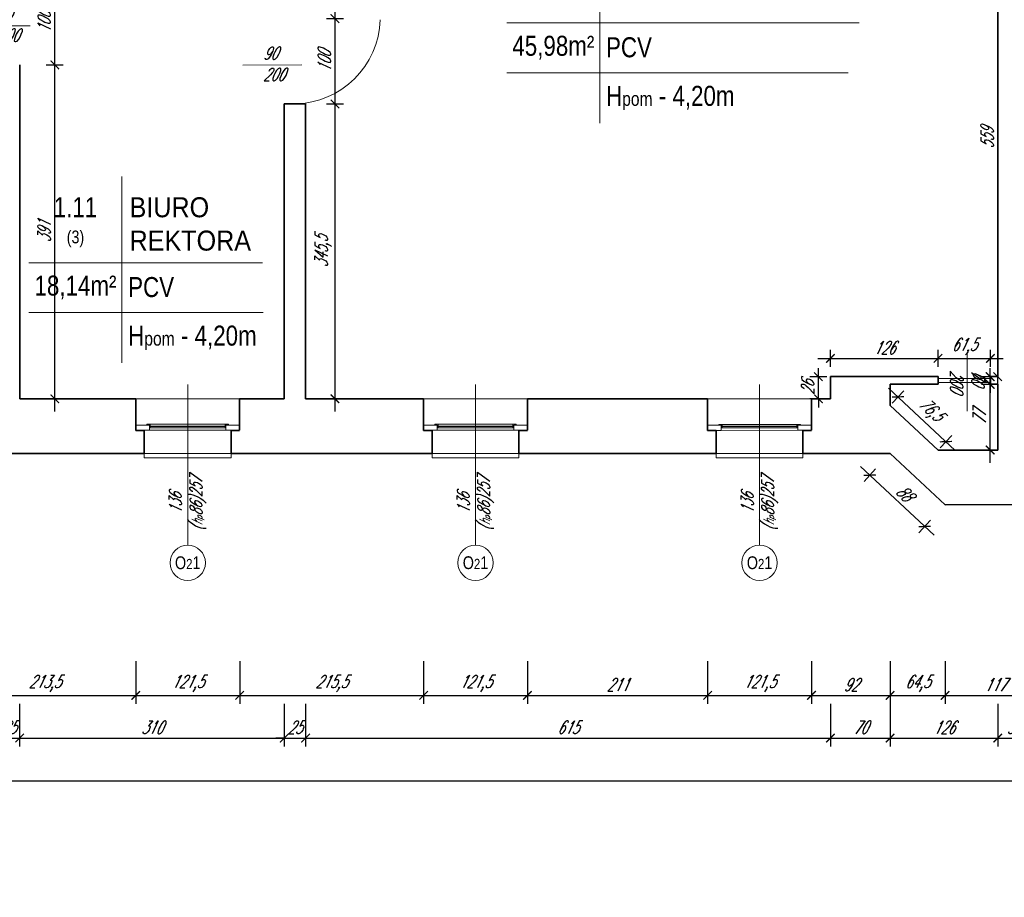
# Model space of a CAD drawing. Header units: millimetres. Extents: x 402 to 79005, y -7782 to 89952.
# Tile 175 of 256: x 26021 to 27174, y 27968 to 28995. Entities that reach past the tile are written whole.
import ezdxf

# ---------------------------------------------------------------- set-up
doc = ezdxf.new("R2010")
doc.units = ezdxf.units.MM
doc.header["$LTSCALE"] = 10
doc.linetypes.add('DASHED', pattern=[19.05, 12.7, -6.35])
doc.layers.get('0').update_dxf_attribs({"lineweight": 0})
doc.layers.get('Defpoints').update_dxf_attribs({"color": 253})
for name, color, linetype, lineweight in [('01 parter - ściany', 253, 'Continuous', 35), ('03-01_okna', 253, 'Continuous', 15), ('03_drzwi', 253, 'Continuous', 15), ('04-1_widok', 253, 'Continuous', 5), ('05-01_wymiary', 253, 'Continuous', 5), ('05-03_opis', 253, 'Continuous', 5)]:
    doc.layers.add(name, color=color, linetype=linetype, lineweight=lineweight)
doc.styles.add('ariel', font='ARIAL.TTF', dxfattribs={"width": 0.8})
doc.styles.add('ariel_wym', font='simplex.shx', dxfattribs={"width": 0.65, "oblique": 25})
doc.dimstyles.new('ariel 50', dxfattribs={"dimtxt": 15, "dimasz": 10, "dimexe": 10, "dimexo": 0, "dimgap": 5, "dimtad": 1, "dimdec": 1, "dimrnd": 0.5, "dimtxsty": 'ariel_wym', "dimblk": 'ARCHTICK', "dimcen": 2.5, "dimdle": 15, "dimazin": 0, "dimtfac": 1, "dimtdec": 1, "dimtix": 1, "dimtmove": 0, "dimatfit": 3, "dimldrblk": 'DOT', "dimfxl": 0, "dimarcsym": 0})
doc.dimstyles.new('ariel 50 wnętrze', dxfattribs={"dimtxt": 15, "dimasz": 10, "dimexe": 10, "dimexo": 0, "dimgap": 5, "dimtad": 1, "dimdec": 1, "dimrnd": 0.5, "dimtxsty": 'ariel_wym', "dimblk": 'ARCHTICK', "dimcen": 2.5, "dimdle": 15, "dimazin": 0, "dimtfac": 1, "dimtdec": 1, "dimtix": 1, "dimtmove": 0, "dimatfit": 3, "dimldrblk": 'DOT', "dimfxl": 0, "dimarcsym": 0})

# ---------------------------------------------------------------- blocks, each defined once
blk = doc.blocks.new('_ArchTick')
at = {"color": 0, "linetype": 'ByBlock', "const_width": 0.15}
blk.add_lwpolyline([(-0.5, -0.5), (0.5, 0.5)], dxfattribs=at)
blk = doc.blocks.new('*D989')
at = {"layer": '05-01_wymiary', "color": 0, "lineweight": -2}
for p, q in [((25943.6, 28244.2), (25943.6, 28194.2)), ((26156.9, 28244.2), (26156.9, 28194.2)), ((25928.6, 28204.2), (26171.9, 28204.2))]:
    blk.add_line(p, q, dxfattribs=at)
at = {"layer": 'Defpoints', "color": 0}
for p in [(25943.6, 28551.5), (26156.9, 28551.6), (26156.9, 28204.2)]:
    blk.add_point(p, dxfattribs=at)
at = {"layer": '05-01_wymiary', "color": 0, "lineweight": -2, "xscale": 10, "yscale": 10, "zscale": 10, "rotation": 180}
blk.add_blockref('_ArchTick', (25943.6, 28204.2), dxfattribs=at)
at = {"layer": '05-01_wymiary', "color": 0, "lineweight": -2, "xscale": 10, "yscale": 10, "zscale": 10}
blk.add_blockref('_ArchTick', (26156.9, 28204.2), dxfattribs=at)
at = {"layer": '05-01_wymiary', "color": 0, "insert": (26050.2, 28218.1), "char_height": 15, "attachment_point": 5, "style": 'ariel_wym'}
blk.add_mtext('213,5', dxfattribs=at)
blk = doc.blocks.new('_Dot')
at = {"color": 0, "linetype": 'ByBlock', "lineweight": -2}
blk.add_line((-0.5, 0), (-1, 0), dxfattribs=at)
at = {"color": 0, "linetype": 'ByBlock', "const_width": 0.5}
blk.add_lwpolyline([(-0.25, 0, 1), (0.25, 0, 1)], format="xyb", close=True, dxfattribs=at)
blk = doc.blocks.new('*D990')
at = {"layer": '05-01_wymiary', "color": 0, "lineweight": -2}
for p, q in [((26156.9, 28244.2), (26156.9, 28194.2)), ((26278.6, 28244.2), (26278.6, 28194.2)), ((26141.9, 28204.2), (26293.6, 28204.2))]:
    blk.add_line(p, q, dxfattribs=at)
at = {"layer": 'Defpoints', "color": 0}
for p in [(26156.9, 28551.6), (26278.6, 28551.5), (26278.6, 28204.2)]:
    blk.add_point(p, dxfattribs=at)
at = {"layer": '05-01_wymiary', "color": 0, "lineweight": -2, "xscale": 10, "yscale": 10, "zscale": 10, "rotation": 180}
blk.add_blockref('_ArchTick', (26156.9, 28204.2), dxfattribs=at)
at = {"layer": '05-01_wymiary', "color": 0, "lineweight": -2, "xscale": 10, "yscale": 10, "zscale": 10}
blk.add_blockref('_ArchTick', (26278.6, 28204.2), dxfattribs=at)
at = {"layer": '05-01_wymiary', "color": 0, "insert": (26217.7, 28218.1), "char_height": 15, "attachment_point": 5, "style": 'ariel_wym'}
blk.add_mtext('121,5', dxfattribs=at)
blk = doc.blocks.new('*D991')
at = {"layer": '05-01_wymiary', "color": 0, "lineweight": -2}
for p, q in [((26278.6, 28244.2), (26278.6, 28194.2)), ((26494.1, 28244.2), (26494.1, 28194.2)), ((26263.6, 28204.2), (26509.1, 28204.2))]:
    blk.add_line(p, q, dxfattribs=at)
at = {"layer": 'Defpoints', "color": 0}
for p in [(26278.6, 28551.5), (26494.1, 28551.5), (26494.1, 28204.2)]:
    blk.add_point(p, dxfattribs=at)
at = {"layer": '05-01_wymiary', "color": 0, "lineweight": -2, "xscale": 10, "yscale": 10, "zscale": 10, "rotation": 180}
blk.add_blockref('_ArchTick', (26278.6, 28204.2), dxfattribs=at)
at = {"layer": '05-01_wymiary', "color": 0, "lineweight": -2, "xscale": 10, "yscale": 10, "zscale": 10}
blk.add_blockref('_ArchTick', (26494.1, 28204.2), dxfattribs=at)
at = {"layer": '05-01_wymiary', "color": 0, "insert": (26386.3, 28218.1), "char_height": 15, "attachment_point": 5, "style": 'ariel_wym'}
blk.add_mtext('215,5', dxfattribs=at)
blk = doc.blocks.new('*D992')
at = {"layer": '05-01_wymiary', "color": 0, "lineweight": -2}
for p, q in [((26494.1, 28244.2), (26494.1, 28194.2)), ((26615.8, 28244.2), (26615.8, 28194.2)), ((26479.1, 28204.2), (26630.8, 28204.2))]:
    blk.add_line(p, q, dxfattribs=at)
at = {"layer": 'Defpoints', "color": 0}
for p in [(26494.1, 28551.5), (26615.8, 28551.6), (26615.8, 28204.2)]:
    blk.add_point(p, dxfattribs=at)
at = {"layer": '05-01_wymiary', "color": 0, "lineweight": -2, "xscale": 10, "yscale": 10, "zscale": 10, "rotation": 180}
blk.add_blockref('_ArchTick', (26494.1, 28204.2), dxfattribs=at)
at = {"layer": '05-01_wymiary', "color": 0, "lineweight": -2, "xscale": 10, "yscale": 10, "zscale": 10}
blk.add_blockref('_ArchTick', (26615.8, 28204.2), dxfattribs=at)
at = {"layer": '05-01_wymiary', "color": 0, "insert": (26554.9, 28218.1), "char_height": 15, "attachment_point": 5, "style": 'ariel_wym'}
blk.add_mtext('121,5', dxfattribs=at)
blk = doc.blocks.new('*D993')
at = {"layer": '05-01_wymiary', "color": 0, "lineweight": -2}
for p, q in [((26615.8, 28244.2), (26615.8, 28194.2)), ((26826.9, 28244.2), (26826.9, 28194.2)), ((26600.8, 28204.2), (26841.9, 28204.2))]:
    blk.add_line(p, q, dxfattribs=at)
at = {"layer": 'Defpoints', "color": 0}
for p in [(26615.8, 28551.6), (26826.9, 28551.5), (26826.9, 28204.2)]:
    blk.add_point(p, dxfattribs=at)
at = {"layer": '05-01_wymiary', "color": 0, "lineweight": -2, "xscale": 10, "yscale": 10, "zscale": 10, "rotation": 180}
blk.add_blockref('_ArchTick', (26615.8, 28204.2), dxfattribs=at)
at = {"layer": '05-01_wymiary', "color": 0, "lineweight": -2, "xscale": 10, "yscale": 10, "zscale": 10}
blk.add_blockref('_ArchTick', (26826.9, 28204.2), dxfattribs=at)
at = {"layer": '05-01_wymiary', "color": 0, "insert": (26721.3, 28216.7), "char_height": 15, "attachment_point": 5, "style": 'ariel_wym'}
blk.add_mtext('211', dxfattribs=at)
blk = doc.blocks.new('*D994')
at = {"layer": '05-01_wymiary', "color": 0, "lineweight": -2}
for p, q in [((26826.9, 28244.2), (26826.9, 28194.2)), ((26948.6, 28244.2), (26948.6, 28194.2)), ((26811.9, 28204.2), (26963.6, 28204.2))]:
    blk.add_line(p, q, dxfattribs=at)
at = {"layer": 'Defpoints', "color": 0}
for p in [(26826.9, 28551.5), (26948.6, 28551.5), (26948.6, 28204.2)]:
    blk.add_point(p, dxfattribs=at)
at = {"layer": '05-01_wymiary', "color": 0, "lineweight": -2, "xscale": 10, "yscale": 10, "zscale": 10, "rotation": 180}
blk.add_blockref('_ArchTick', (26826.9, 28204.2), dxfattribs=at)
at = {"layer": '05-01_wymiary', "color": 0, "lineweight": -2, "xscale": 10, "yscale": 10, "zscale": 10}
blk.add_blockref('_ArchTick', (26948.6, 28204.2), dxfattribs=at)
at = {"layer": '05-01_wymiary', "color": 0, "insert": (26887.7, 28218.1), "char_height": 15, "attachment_point": 5, "style": 'ariel_wym'}
blk.add_mtext('121,5', dxfattribs=at)
blk = doc.blocks.new('*D995')
at = {"layer": '05-01_wymiary', "color": 0, "lineweight": -2}
for p, q in [((26948.6, 28244.2), (26948.6, 28194.2)), ((27040.7, 28244.2), (27040.7, 28194.2)), ((26933.6, 28204.2), (27055.7, 28204.2))]:
    blk.add_line(p, q, dxfattribs=at)
at = {"layer": 'Defpoints', "color": 0}
for p in [(26948.6, 28551.5), (27040.7, 28487.5), (27040.7, 28204.2)]:
    blk.add_point(p, dxfattribs=at)
at = {"layer": '05-01_wymiary', "color": 0, "lineweight": -2, "xscale": 10, "yscale": 10, "zscale": 10, "rotation": 180}
blk.add_blockref('_ArchTick', (26948.6, 28204.2), dxfattribs=at)
at = {"layer": '05-01_wymiary', "color": 0, "lineweight": -2, "xscale": 10, "yscale": 10, "zscale": 10}
blk.add_blockref('_ArchTick', (27040.7, 28204.2), dxfattribs=at)
at = {"layer": '05-01_wymiary', "color": 0, "insert": (26994.7, 28216.7), "char_height": 15, "attachment_point": 5, "style": 'ariel_wym'}
blk.add_mtext('92', dxfattribs=at)
blk = doc.blocks.new('*D996')
at = {"layer": '05-01_wymiary', "color": 0, "lineweight": -2}
for p, q in [((27040.7, 28244.2), (27040.7, 28194.2)), ((27105.1, 28244.2), (27105.1, 28194.2)), ((27025.7, 28204.2), (27120.1, 28204.2))]:
    blk.add_line(p, q, dxfattribs=at)
at = {"layer": 'Defpoints', "color": 0}
for p in [(27040.7, 28487.5), (27105.1, 28427.5), (27105.1, 28204.2)]:
    blk.add_point(p, dxfattribs=at)
at = {"layer": '05-01_wymiary', "color": 0, "lineweight": -2, "xscale": 10, "yscale": 10, "zscale": 10, "rotation": 180}
blk.add_blockref('_ArchTick', (27040.7, 28204.2), dxfattribs=at)
at = {"layer": '05-01_wymiary', "color": 0, "lineweight": -2, "xscale": 10, "yscale": 10, "zscale": 10}
blk.add_blockref('_ArchTick', (27105.1, 28204.2), dxfattribs=at)
at = {"layer": '05-01_wymiary', "color": 0, "insert": (27072.9, 28218.1), "char_height": 15, "attachment_point": 5, "style": 'ariel_wym'}
blk.add_mtext('64,5', dxfattribs=at)
blk = doc.blocks.new('*D997')
at = {"layer": '05-01_wymiary', "color": 0, "lineweight": -2}
for p, q in [((27105.1, 28244.2), (27105.1, 28194.2)), ((27222.2, 28244.2), (27222.2, 28194.2)), ((27090.1, 28204.2), (27237.2, 28204.2))]:
    blk.add_line(p, q, dxfattribs=at)
at = {"layer": 'Defpoints', "color": 0}
for p in [(27222.2, 28491.5), (27105.1, 28427.5), (27222.2, 28204.2)]:
    blk.add_point(p, dxfattribs=at)
at = {"layer": '05-01_wymiary', "color": 0, "lineweight": -2, "xscale": 10, "yscale": 10, "zscale": 10, "rotation": 180}
blk.add_blockref('_ArchTick', (27105.1, 28204.2), dxfattribs=at)
at = {"layer": '05-01_wymiary', "color": 0, "lineweight": -2, "xscale": 10, "yscale": 10, "zscale": 10}
blk.add_blockref('_ArchTick', (27222.2, 28204.2), dxfattribs=at)
at = {"layer": '05-01_wymiary', "color": 0, "insert": (27163.6, 28216.7), "char_height": 15, "attachment_point": 5, "style": 'ariel_wym'}
blk.add_mtext('117', dxfattribs=at)
blk = doc.blocks.new('*D1021')
at = {"layer": '05-01_wymiary', "color": 0, "lineweight": -2}
for p, q in [((25995.8, 28194.2), (25995.8, 28144.2)), ((26020.8, 28194.2), (26020.8, 28144.2)), ((25995.8, 28154.2), (25985.8, 28154.2)), ((25995.8, 28154.2), (26020.8, 28154.2)), ((26020.8, 28154.2), (26030.8, 28154.2))]:
    blk.add_line(p, q, dxfattribs=at)
at = {"layer": 'Defpoints', "color": 0}
for p in [(25995.8, 28551.5), (26020.8, 28551.5), (26020.8, 28154.2)]:
    blk.add_point(p, dxfattribs=at)
at = {"layer": '05-01_wymiary', "color": 0, "lineweight": -2, "xscale": 10, "yscale": 10, "zscale": 10}
blk.add_blockref('_ArchTick', (25995.8, 28154.2), dxfattribs=at)
at = {"layer": '05-01_wymiary', "color": 0, "lineweight": -2, "xscale": 10, "yscale": 10, "zscale": 10, "rotation": 180}
blk.add_blockref('_ArchTick', (26020.8, 28154.2), dxfattribs=at)
at = {"layer": '05-01_wymiary', "color": 0, "insert": (26008.3, 28166.7), "char_height": 15, "attachment_point": 5, "style": 'ariel_wym'}
blk.add_mtext('25', dxfattribs=at)
blk = doc.blocks.new('*D1022')
at = {"layer": '05-01_wymiary', "color": 0, "lineweight": -2}
for p, q in [((26020.8, 28194.2), (26020.8, 28144.2)), ((26330.8, 28194.2), (26330.8, 28144.2)), ((26005.8, 28154.2), (26345.8, 28154.2))]:
    blk.add_line(p, q, dxfattribs=at)
at = {"layer": 'Defpoints', "color": 0}
for p in [(26020.8, 28551.5), (26330.8, 28551.5), (26330.8, 28154.2)]:
    blk.add_point(p, dxfattribs=at)
at = {"layer": '05-01_wymiary', "color": 0, "lineweight": -2, "xscale": 10, "yscale": 10, "zscale": 10, "rotation": 180}
blk.add_blockref('_ArchTick', (26020.8, 28154.2), dxfattribs=at)
at = {"layer": '05-01_wymiary', "color": 0, "lineweight": -2, "xscale": 10, "yscale": 10, "zscale": 10}
blk.add_blockref('_ArchTick', (26330.8, 28154.2), dxfattribs=at)
at = {"layer": '05-01_wymiary', "color": 0, "insert": (26175.8, 28166.7), "char_height": 15, "attachment_point": 5, "style": 'ariel_wym'}
blk.add_mtext('310', dxfattribs=at)
blk = doc.blocks.new('*D1023')
at = {"layer": '05-01_wymiary', "color": 0, "lineweight": -2}
for p, q in [((26330.8, 28194.2), (26330.8, 28144.2)), ((26355.8, 28194.2), (26355.8, 28144.2)), ((26330.8, 28154.2), (26320.8, 28154.2)), ((26330.8, 28154.2), (26355.8, 28154.2)), ((26355.8, 28154.2), (26365.8, 28154.2))]:
    blk.add_line(p, q, dxfattribs=at)
at = {"layer": 'Defpoints', "color": 0}
for p in [(26330.8, 28551.5), (26355.8, 28551.5), (26355.8, 28154.2)]:
    blk.add_point(p, dxfattribs=at)
at = {"layer": '05-01_wymiary', "color": 0, "lineweight": -2, "xscale": 10, "yscale": 10, "zscale": 10}
blk.add_blockref('_ArchTick', (26330.8, 28154.2), dxfattribs=at)
at = {"layer": '05-01_wymiary', "color": 0, "lineweight": -2, "xscale": 10, "yscale": 10, "zscale": 10, "rotation": 180}
blk.add_blockref('_ArchTick', (26355.8, 28154.2), dxfattribs=at)
at = {"layer": '05-01_wymiary', "color": 0, "insert": (26343.3, 28166.7), "char_height": 15, "attachment_point": 5, "style": 'ariel_wym'}
blk.add_mtext('25', dxfattribs=at)
blk = doc.blocks.new('*D1024')
at = {"layer": '05-01_wymiary', "color": 0, "lineweight": -2}
for p, q in [((26355.8, 28194.2), (26355.8, 28144.2)), ((26970.8, 28194.2), (26970.8, 28144.2)), ((26340.8, 28154.2), (26985.8, 28154.2))]:
    blk.add_line(p, q, dxfattribs=at)
at = {"layer": 'Defpoints', "color": 0}
for p in [(26355.8, 28551.5), (26970.8, 28551.5), (26970.8, 28154.2)]:
    blk.add_point(p, dxfattribs=at)
at = {"layer": '05-01_wymiary', "color": 0, "lineweight": -2, "xscale": 10, "yscale": 10, "zscale": 10, "rotation": 180}
blk.add_blockref('_ArchTick', (26355.8, 28154.2), dxfattribs=at)
at = {"layer": '05-01_wymiary', "color": 0, "lineweight": -2, "xscale": 10, "yscale": 10, "zscale": 10}
blk.add_blockref('_ArchTick', (26970.8, 28154.2), dxfattribs=at)
at = {"layer": '05-01_wymiary', "color": 0, "insert": (26663.3, 28166.7), "char_height": 15, "attachment_point": 5, "style": 'ariel_wym'}
blk.add_mtext('615', dxfattribs=at)
blk = doc.blocks.new('*D1025')
at = {"layer": '05-01_wymiary', "color": 0, "lineweight": -2}
for p, q in [((26970.8, 28194.2), (26970.8, 28144.2)), ((27040.7, 28194.2), (27040.7, 28144.2)), ((26955.8, 28154.2), (27055.7, 28154.2))]:
    blk.add_line(p, q, dxfattribs=at)
at = {"layer": 'Defpoints', "color": 0}
for p in [(27040.7, 28556.1), (26970.8, 28551.5), (27040.7, 28154.2)]:
    blk.add_point(p, dxfattribs=at)
at = {"layer": '05-01_wymiary', "color": 0, "lineweight": -2, "xscale": 10, "yscale": 10, "zscale": 10, "rotation": 180}
blk.add_blockref('_ArchTick', (26970.8, 28154.2), dxfattribs=at)
at = {"layer": '05-01_wymiary', "color": 0, "lineweight": -2, "xscale": 10, "yscale": 10, "zscale": 10}
blk.add_blockref('_ArchTick', (27040.7, 28154.2), dxfattribs=at)
at = {"layer": '05-01_wymiary', "color": 0, "insert": (27005.8, 28166.7), "char_height": 15, "attachment_point": 5, "style": 'ariel_wym'}
blk.add_mtext('70', dxfattribs=at)
blk = doc.blocks.new('*D1026')
at = {"layer": '05-01_wymiary', "color": 0, "lineweight": -2}
for p, q in [((27040.7, 28194.2), (27040.7, 28144.2)), ((27166.8, 28194.2), (27166.8, 28144.2)), ((27025.7, 28154.2), (27181.8, 28154.2))]:
    blk.add_line(p, q, dxfattribs=at)
at = {"layer": 'Defpoints', "color": 0}
for p in [(27040.7, 28556.1), (27166.8, 28491.5), (27166.8, 28154.2)]:
    blk.add_point(p, dxfattribs=at)
at = {"layer": '05-01_wymiary', "color": 0, "lineweight": -2, "xscale": 10, "yscale": 10, "zscale": 10, "rotation": 180}
blk.add_blockref('_ArchTick', (27040.7, 28154.2), dxfattribs=at)
at = {"layer": '05-01_wymiary', "color": 0, "lineweight": -2, "xscale": 10, "yscale": 10, "zscale": 10}
blk.add_blockref('_ArchTick', (27166.8, 28154.2), dxfattribs=at)
at = {"layer": '05-01_wymiary', "color": 0, "insert": (27103.8, 28166.7), "char_height": 15, "attachment_point": 5, "style": 'ariel_wym'}
blk.add_mtext('126', dxfattribs=at)
blk = doc.blocks.new('*D1027')
at = {"layer": '05-01_wymiary', "color": 0, "lineweight": -2}
for p, q in [((27166.8, 28194.2), (27166.8, 28144.2)), ((27204.8, 28194.2), (27204.8, 28144.2)), ((27151.8, 28154.2), (27219.8, 28154.2))]:
    blk.add_line(p, q, dxfattribs=at)
at = {"layer": 'Defpoints', "color": 0}
for p in [(27166.8, 28491.5), (27204.8, 28491.5), (27204.8, 28154.2)]:
    blk.add_point(p, dxfattribs=at)
at = {"layer": '05-01_wymiary', "color": 0, "lineweight": -2, "xscale": 10, "yscale": 10, "zscale": 10, "rotation": 180}
blk.add_blockref('_ArchTick', (27166.8, 28154.2), dxfattribs=at)
at = {"layer": '05-01_wymiary', "color": 0, "lineweight": -2, "xscale": 10, "yscale": 10, "zscale": 10}
blk.add_blockref('_ArchTick', (27204.8, 28154.2), dxfattribs=at)
at = {"layer": '05-01_wymiary', "color": 0, "insert": (27185.8, 28166.7), "char_height": 15, "attachment_point": 5, "style": 'ariel_wym'}
blk.add_mtext('38', dxfattribs=at)
blk = doc.blocks.new('*D1032')
at = {"layer": '05-01_wymiary', "color": 0, "lineweight": -2}
for p, q in [((22107.3, 28144.2), (22107.3, 28094.2)), ((27734.6, 28144.2), (27734.6, 28094.2)), ((22092.3, 28104.2), (27749.6, 28104.2))]:
    blk.add_line(p, q, dxfattribs=at)
at = {"layer": 'Defpoints', "color": 0}
for p in [(22107.3, 28559.6), (27734.6, 28487.5), (27734.6, 28104.2)]:
    blk.add_point(p, dxfattribs=at)
at = {"layer": '05-01_wymiary', "color": 0, "lineweight": -2, "xscale": 10, "yscale": 10, "zscale": 10, "rotation": 180}
blk.add_blockref('_ArchTick', (22107.3, 28104.2), dxfattribs=at)
at = {"layer": '05-01_wymiary', "color": 0, "lineweight": -2, "xscale": 10, "yscale": 10, "zscale": 10}
blk.add_blockref('_ArchTick', (27734.6, 28104.2), dxfattribs=at)
at = {"layer": '05-01_wymiary', "color": 0, "insert": (24921, 28118.1), "char_height": 15, "attachment_point": 5, "style": 'ariel_wym'}
blk.add_mtext('5627,5', dxfattribs=at)
blk = doc.blocks.new('*D1154')
at = {"layer": '05-01_wymiary', "color": 0, "lineweight": -2}
for p, q in [((26061.9, 28536.5), (26061.9, 28957.6)), ((26051.9, 28942.6), (26071.9, 28942.6)), ((26051.9, 28551.5), (26071.9, 28551.5))]:
    blk.add_line(p, q, dxfattribs=at)
at = {"layer": 'Defpoints', "color": 0}
for p in [(26020.8, 28942.6), (26061.9, 28942.6), (26020.8, 28551.5)]:
    blk.add_point(p, dxfattribs=at)
at = {"layer": '05-01_wymiary', "color": 0, "lineweight": -2, "xscale": 10, "yscale": 10, "zscale": 10}
for p, rotation in [((26061.9, 28942.6), 90), ((26061.9, 28551.5), 270)]:
    blk.add_blockref('_ArchTick', p, dxfattribs=dict(at, rotation=rotation))
at = {"layer": '05-01_wymiary', "color": 0, "insert": (26049.4, 28747.1), "char_height": 15, "attachment_point": 5, "rotation": 90, "style": 'ariel_wym'}
blk.add_mtext('391', dxfattribs=at)
blk = doc.blocks.new('*D1155')
at = {"layer": '05-01_wymiary', "color": 0, "lineweight": -2}
for p, q in [((26061.9, 28927.6), (26061.9, 29057.6)), ((26051.9, 29042.6), (26071.9, 29042.6)), ((26051.9, 28942.6), (26071.9, 28942.6))]:
    blk.add_line(p, q, dxfattribs=at)
at = {"layer": 'Defpoints', "color": 0}
for p in [(26020.8, 29042.6), (26061.9, 29042.6), (26020.8, 28942.6)]:
    blk.add_point(p, dxfattribs=at)
at = {"layer": '05-01_wymiary', "color": 0, "lineweight": -2, "xscale": 10, "yscale": 10, "zscale": 10}
for p, rotation in [((26061.9, 29042.6), 90), ((26061.9, 28942.6), 270)]:
    blk.add_blockref('_ArchTick', p, dxfattribs=dict(at, rotation=rotation))
at = {"layer": '05-01_wymiary', "color": 0, "insert": (26049.4, 28992.6), "char_height": 15, "attachment_point": 5, "rotation": 90, "style": 'ariel_wym'}
blk.add_mtext('100', dxfattribs=at)
blk = doc.blocks.new('*D1157')
at = {"layer": '05-01_wymiary', "color": 0, "lineweight": -2}
for p, q in [((26390.2, 29151.5), (26390.2, 28981.8)), ((26380.2, 29136.5), (26400.2, 29136.5)), ((26380.2, 28996.8), (26400.2, 28996.8))]:
    blk.add_line(p, q, dxfattribs=at)
at = {"layer": 'Defpoints', "color": 0}
for p in [(26355.8, 29136.5), (26355.8, 28996.8), (26390.2, 28996.8)]:
    blk.add_point(p, dxfattribs=at)
at = {"layer": '05-01_wymiary', "color": 0, "lineweight": -2, "xscale": 10, "yscale": 10, "zscale": 10}
for p, rotation in [((26390.2, 29136.5), 90), ((26390.2, 28996.8), 270)]:
    blk.add_blockref('_ArchTick', p, dxfattribs=dict(at, rotation=rotation))
at = {"layer": '05-01_wymiary', "color": 0, "insert": (26376.3, 29066.6), "char_height": 15, "attachment_point": 5, "rotation": 90, "style": 'ariel_wym'}
blk.add_mtext('139,5', dxfattribs=at)
blk = doc.blocks.new('*D1158')
at = {"layer": '05-01_wymiary', "color": 0, "lineweight": -2}
for p, q in [((26390.2, 29011.8), (26390.2, 28881.8)), ((26380.2, 28996.8), (26400.2, 28996.8)), ((26380.2, 28896.8), (26400.2, 28896.8))]:
    blk.add_line(p, q, dxfattribs=at)
at = {"layer": 'Defpoints', "color": 0}
for p in [(26355.8, 28996.8), (26355.8, 28896.8), (26390.2, 28896.8)]:
    blk.add_point(p, dxfattribs=at)
at = {"layer": '05-01_wymiary', "color": 0, "lineweight": -2, "xscale": 10, "yscale": 10, "zscale": 10}
for p, rotation in [((26390.2, 28996.8), 90), ((26390.2, 28896.8), 270)]:
    blk.add_blockref('_ArchTick', p, dxfattribs=dict(at, rotation=rotation))
at = {"layer": '05-01_wymiary', "color": 0, "insert": (26377.7, 28946.8), "char_height": 15, "attachment_point": 5, "rotation": 90, "style": 'ariel_wym'}
blk.add_mtext('100', dxfattribs=at)
blk = doc.blocks.new('*D1159')
at = {"layer": '05-01_wymiary', "color": 0, "lineweight": -2}
for p, q in [((26390.2, 28911.8), (26390.2, 28536.5)), ((26380.2, 28896.8), (26400.2, 28896.8)), ((26380.2, 28551.5), (26400.2, 28551.5))]:
    blk.add_line(p, q, dxfattribs=at)
at = {"layer": 'Defpoints', "color": 0}
for p in [(26355.8, 28896.8), (26355.8, 28551.5), (26390.2, 28551.5)]:
    blk.add_point(p, dxfattribs=at)
at = {"layer": '05-01_wymiary', "color": 0, "lineweight": -2, "xscale": 10, "yscale": 10, "zscale": 10}
for p, rotation in [((26390.2, 28896.8), 90), ((26390.2, 28551.5), 270)]:
    blk.add_blockref('_ArchTick', p, dxfattribs=dict(at, rotation=rotation))
at = {"layer": '05-01_wymiary', "color": 0, "insert": (26376.3, 28724.1), "char_height": 15, "attachment_point": 5, "rotation": 90, "style": 'ariel_wym'}
blk.add_mtext('345,5', dxfattribs=at)
blk = doc.blocks.new('*D1160')
at = {"layer": '05-01_wymiary', "color": 0, "lineweight": -2}
for p, q in [((26956.7, 28577.4), (26956.7, 28587.4)), ((26966.7, 28577.4), (26946.7, 28577.4)), ((26956.7, 28551.5), (26956.7, 28577.4)), ((26966.7, 28551.5), (26946.7, 28551.5)), ((26956.7, 28551.5), (26956.7, 28541.5))]:
    blk.add_line(p, q, dxfattribs=at)
at = {"layer": 'Defpoints', "color": 0}
for p in [(26956.7, 28577.4), (26970.8, 28577.4), (26970.8, 28551.5)]:
    blk.add_point(p, dxfattribs=at)
at = {"layer": '05-01_wymiary', "color": 0, "lineweight": -2, "xscale": 10, "yscale": 10, "zscale": 10}
for p, rotation in [((26956.7, 28577.4), 270), ((26956.7, 28551.5), 90)]:
    blk.add_blockref('_ArchTick', p, dxfattribs=dict(at, rotation=rotation))
at = {"layer": '05-01_wymiary', "color": 0, "insert": (26944.2, 28564.5), "char_height": 15, "attachment_point": 5, "rotation": 90, "style": 'ariel_wym'}
blk.add_mtext('26', dxfattribs=at)
blk = doc.blocks.new('*D1161')
at = {"layer": '05-01_wymiary', "color": 0, "lineweight": -2}
for p, q in [((26955.8, 28598.8), (27111.8, 28598.8)), ((26970.8, 28588.8), (26970.8, 28608.8)), ((27096.8, 28588.8), (27096.8, 28608.8))]:
    blk.add_line(p, q, dxfattribs=at)
at = {"layer": 'Defpoints', "color": 0}
for p in [(27096.8, 28598.8), (26970.8, 28577.4), (27096.8, 28577.4)]:
    blk.add_point(p, dxfattribs=at)
at = {"layer": '05-01_wymiary', "color": 0, "lineweight": -2, "xscale": 10, "yscale": 10, "zscale": 10, "rotation": 180}
blk.add_blockref('_ArchTick', (26970.8, 28598.8), dxfattribs=at)
at = {"layer": '05-01_wymiary', "color": 0, "lineweight": -2, "xscale": 10, "yscale": 10, "zscale": 10}
blk.add_blockref('_ArchTick', (27096.8, 28598.8), dxfattribs=at)
at = {"layer": '05-01_wymiary', "color": 0, "insert": (27033.8, 28611.3), "char_height": 15, "attachment_point": 5, "style": 'ariel_wym'}
blk.add_mtext('126', dxfattribs=at)
blk = doc.blocks.new('*D1162')
at = {"layer": '05-01_wymiary', "color": 0, "lineweight": -2}
for p, q in [((27081.8, 28598.8), (27173.2, 28598.8)), ((27096.8, 28588.8), (27096.8, 28608.8)), ((27158.2, 28588.8), (27158.2, 28608.8))]:
    blk.add_line(p, q, dxfattribs=at)
at = {"layer": 'Defpoints', "color": 0}
for p in [(27158.2, 28598.8), (27096.8, 28577.4), (27158.2, 28575.3)]:
    blk.add_point(p, dxfattribs=at)
at = {"layer": '05-01_wymiary', "color": 0, "lineweight": -2, "xscale": 10, "yscale": 10, "zscale": 10, "rotation": 180}
blk.add_blockref('_ArchTick', (27096.8, 28598.8), dxfattribs=at)
at = {"layer": '05-01_wymiary', "color": 0, "lineweight": -2, "xscale": 10, "yscale": 10, "zscale": 10}
blk.add_blockref('_ArchTick', (27158.2, 28598.8), dxfattribs=at)
at = {"layer": '05-01_wymiary', "color": 0, "insert": (27127.5, 28612.8), "char_height": 15, "attachment_point": 5, "style": 'ariel_wym'}
blk.add_mtext('61,5', dxfattribs=at)
blk = doc.blocks.new('*D1163')
at = {"layer": '05-01_wymiary', "color": 0, "lineweight": -2}
for p, q in [((27157.9, 28476.5), (27157.9, 28583.4)), ((27166.8, 28568.4), (27147.9, 28568.4)), ((27166.8, 28491.5), (27147.9, 28491.5))]:
    blk.add_line(p, q, dxfattribs=at)
at = {"layer": 'Defpoints', "color": 0}
for p in [(27157.9, 28568.4), (27166.8, 28568.4), (27166.8, 28491.5)]:
    blk.add_point(p, dxfattribs=at)
at = {"layer": '05-01_wymiary', "color": 0, "lineweight": -2, "xscale": 10, "yscale": 10, "zscale": 10}
for p, rotation in [((27157.9, 28568.4), 90), ((27157.9, 28491.5), 270)]:
    blk.add_blockref('_ArchTick', p, dxfattribs=dict(at, rotation=rotation))
at = {"layer": '05-01_wymiary', "color": 0, "insert": (27145.4, 28530), "char_height": 15, "attachment_point": 5, "rotation": 90, "style": 'ariel_wym'}
blk.add_mtext('77', dxfattribs=at)
blk = doc.blocks.new('*D1164')
at = {"layer": '05-01_wymiary', "color": 0, "lineweight": -2}
for p, q in [((27157.9, 28577.4), (27157.9, 28587.4)), ((27166.8, 28577.4), (27147.9, 28577.4)), ((27157.9, 28568.4), (27157.9, 28577.4)), ((27166.8, 28568.4), (27147.9, 28568.4)), ((27157.9, 28568.4), (27157.9, 28558.4))]:
    blk.add_line(p, q, dxfattribs=at)
at = {"layer": 'Defpoints', "color": 0}
for p in [(27157.9, 28577.4), (27166.8, 28577.4), (27166.8, 28568.4)]:
    blk.add_point(p, dxfattribs=at)
at = {"layer": '05-01_wymiary', "color": 0, "lineweight": -2, "xscale": 10, "yscale": 10, "zscale": 10}
for p, rotation in [((27157.9, 28577.4), 270), ((27157.9, 28568.4), 90)]:
    blk.add_blockref('_ArchTick', p, dxfattribs=dict(at, rotation=rotation))
at = {"layer": '05-01_wymiary', "color": 0, "insert": (27145.4, 28572.9), "char_height": 15, "attachment_point": 5, "rotation": 90, "style": 'ariel_wym'}
blk.add_mtext('9', dxfattribs=at)
blk = doc.blocks.new('*D1165')
at = {"layer": '05-01_wymiary', "color": 0, "lineweight": -2}
for p, q in [((27166.8, 28562.4), (27166.8, 29151.5)), ((27166.8, 29136.5), (27156.8, 29136.5)), ((27166.8, 28577.4), (27156.8, 28577.4))]:
    blk.add_line(p, q, dxfattribs=at)
at = {"layer": 'Defpoints', "color": 0}
for p in [(27166.8, 29136.5), (27166.8, 29136.5), (27166.8, 28577.4)]:
    blk.add_point(p, dxfattribs=at)
at = {"layer": '05-01_wymiary', "color": 0, "lineweight": -2, "xscale": 10, "yscale": 10, "zscale": 10}
for p, rotation in [((27166.8, 29136.5), 90), ((27166.8, 28577.4), 270)]:
    blk.add_blockref('_ArchTick', p, dxfattribs=dict(at, rotation=rotation))
at = {"layer": '05-01_wymiary', "color": 0, "insert": (27154.3, 28857), "char_height": 15, "attachment_point": 5, "rotation": 90, "style": 'ariel_wym'}
blk.add_mtext('559', dxfattribs=at)
blk = doc.blocks.new('*D1168')
at = {"layer": '05-01_wymiary', "color": 0, "lineweight": -2}
for p, q in [((27005.9, 28472.2), (27092.2, 28391.7)), ((27023.7, 28469.3), (27010.1, 28454.6)), ((27088.1, 28409.3), (27074.4, 28394.6))]:
    blk.add_line(p, q, dxfattribs=at)
at = {"layer": 'Defpoints', "color": 0}
for p in [(27040.7, 28487.5), (27105.1, 28427.5), (27081.2, 28402)]:
    blk.add_point(p, dxfattribs=at)
at = {"layer": '05-01_wymiary', "color": 0, "lineweight": -2, "xscale": 10, "yscale": 10, "zscale": 10}
for p, rotation in [((27016.9, 28462), 137.0000000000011), ((27081.2, 28402), 317.0000000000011)]:
    blk.add_blockref('_ArchTick', p, dxfattribs=dict(at, rotation=rotation))
at = {"layer": '05-01_wymiary', "color": 0, "insert": (27057.6, 28441.1), "char_height": 15, "attachment_point": 5, "rotation": 317, "style": 'ariel_wym'}
blk.add_mtext('88', dxfattribs=at)
blk = doc.blocks.new('*D1169')
at = {"layer": '05-01_wymiary', "color": 0, "lineweight": -2}
for p, q in [((27117, 28491.1), (27038.9, 28563.9)), ((27043.1, 28546.4), (27056.7, 28561)), ((27099.2, 28494), (27112.8, 28508.7))]:
    blk.add_line(p, q, dxfattribs=at)
at = {"layer": 'Defpoints', "color": 0}
for p in [(27049.9, 28553.7), (27040.7, 28543.8), (27096.8, 28491.5)]:
    blk.add_point(p, dxfattribs=at)
at = {"layer": '05-01_wymiary', "color": 0, "lineweight": -2, "xscale": 10, "yscale": 10, "zscale": 10}
for p, rotation in [((27049.9, 28553.7), 136.9999999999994), ((27106, 28501.3), 316.9999999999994)]:
    blk.add_blockref('_ArchTick', p, dxfattribs=dict(at, rotation=rotation))
at = {"layer": '05-01_wymiary', "color": 0, "insert": (27087.5, 28537.7), "char_height": 15, "attachment_point": 5, "rotation": 317, "style": 'ariel_wym'}
blk.add_mtext('76,5', dxfattribs=at)

msp = doc.modelspace()

# ---------------------------------------------------------------- linework, layer by layer
at = {"layer": '01 parter - ściany'}
for p, q in [((27166.835, 28577.448), (27166.835, 29136.499)), ((26020.835, 28551.499), (26020.835, 28942.635)), ((26330.835, 28551.499), (26330.835, 28896.799)), ((26355.835, 28896.791), (26330.835, 28896.791)), ((26355.835, 28551.499), (26355.835, 28896.791)), ((26970.835, 28577.448), (27040.727, 28577.448)), ((26970.835, 28577.448), (26970.835, 28551.499)), ((27040.727, 28577.448), (27096.835, 28577.448)), ((27096.835, 28568.448), (27096.835, 28577.448)), ((27158.238, 28577.448), (27158.238, 28568.448)), ((27158.238, 28577.448), (27166.835, 28577.448)), ((27096.835, 28568.448), (27040.727, 28568.448)), ((27040.727, 28543.82), (27040.727, 28568.448)), ((27166.835, 28568.448), (27158.238, 28568.448)), ((27166.835, 28491.499), (27166.835, 28568.448)), ((26156.864, 28551.499), (26020.835, 28551.499)), ((26156.864, 28551.499), (26156.865, 28514.547)), ((26278.564, 28551.499), (26278.561, 28514.612)), ((26330.835, 28551.499), (26278.564, 28551.499)), ((26494.062, 28551.499), (26355.835, 28551.499)), ((26494.062, 28551.499), (26494.062, 28514.547)), ((26615.761, 28551.499), (26615.758, 28514.612)), ((26826.876, 28551.499), (26615.761, 28551.499)), ((26826.876, 28551.499), (26826.876, 28514.547)), ((26948.575, 28551.499), (26948.573, 28514.612)), ((26970.835, 28551.499), (26948.575, 28551.499)), ((27096.835, 28491.499), (27040.727, 28543.82)), ((26166.836, 28514.547), (26156.865, 28514.547)), ((26166.835, 28487.499), (26166.835, 28514.547)), ((26268.56, 28487.499), (26268.561, 28514.562)), ((26278.532, 28514.562), (26268.561, 28514.562)), ((26504.034, 28514.547), (26494.062, 28514.547)), ((26504.032, 28487.499), (26504.033, 28514.547)), ((26605.758, 28487.499), (26605.758, 28514.562)), ((26615.73, 28514.562), (26605.758, 28514.562)), ((26836.848, 28514.547), (26826.876, 28514.547)), ((26836.846, 28487.499), (26836.847, 28514.547)), ((26938.572, 28487.499), (26938.573, 28514.562)), ((26948.544, 28514.562), (26938.572, 28514.562)), ((26166.835, 28487.499), (25933.56, 28487.499)), ((26504.032, 28487.499), (26268.56, 28487.499)), ((26836.846, 28487.499), (26605.758, 28487.499)), ((27040.727, 28487.499), (26938.572, 28487.499)), ((27105.069, 28427.499), (27040.727, 28487.499)), ((27166.835, 28491.499), (27096.835, 28491.499)), ((27231.611, 28427.599), (27105.069, 28427.499))]:
    msp.add_line(p, q, dxfattribs=at)
at = {"layer": '03-01_okna', "linetype": 'Continuous', "lineweight": 0}
for p, q in [((26173.865, 28521.599), (26173.865, 28517.599)), ((26173.865, 28519.599), (26261.532, 28519.614)), ((26173.865, 28519.099), (26261.532, 28519.114)), ((26261.532, 28521.614), (26261.532, 28517.614)), ((26511.062, 28521.604), (26511.062, 28517.604)), ((26511.062, 28519.604), (26598.73, 28519.619)), ((26511.062, 28519.104), (26598.73, 28519.119)), ((26598.73, 28521.619), (26598.73, 28517.619)), ((26843.876, 28521.563), (26843.876, 28517.563)), ((26843.876, 28519.563), (26931.544, 28519.578)), ((26843.876, 28519.063), (26931.544, 28519.078)), ((26931.544, 28521.578), (26931.544, 28517.578)), ((26172.865, 28517.599), (26262.532, 28517.614)), ((26262.532, 28514.614), (26172.865, 28514.599)), ((26510.062, 28517.604), (26599.73, 28517.619)), ((26599.73, 28514.619), (26510.062, 28514.604)), ((26842.876, 28517.563), (26932.544, 28517.578)), ((26932.544, 28514.578), (26842.876, 28514.563)), ((26166.835, 28487.55), (26166.835, 28482.55)), ((26268.56, 28487.55), (26268.56, 28482.55)), ((26504.032, 28487.556), (26504.032, 28482.556)), ((26605.758, 28487.556), (26605.758, 28482.556)), ((26836.846, 28487.515), (26836.846, 28482.515)), ((26938.572, 28487.515), (26938.572, 28482.515)), ((26166.835, 28482.55), (26268.56, 28482.55)), ((26504.032, 28482.556), (26605.758, 28482.556)), ((26836.846, 28482.515), (26938.572, 28482.515))]:
    msp.add_line(p, q, dxfattribs=at)
at = {"layer": '03-01_okna', "linetype": 'DASHED'}
for p, q in [((26166.835, 28487.55), (26268.56, 28487.55)), ((26504.032, 28487.556), (26605.758, 28487.556)), ((26836.846, 28487.515), (26938.572, 28487.515))]:
    msp.add_line(p, q, dxfattribs=at)
at = {"layer": '03-01_okna', "linetype": 'Continuous', "lineweight": 0}
for points in [[(26172.865, 28520.599), (26156.865, 28520.599), (26156.865, 28514.599), (26172.865, 28514.599)], [(26278.532, 28520.614), (26262.532, 28520.614), (26262.532, 28514.614), (26278.532, 28514.614)], [(26510.062, 28520.604), (26494.062, 28520.604), (26494.062, 28514.604), (26510.062, 28514.604)], [(26615.73, 28520.619), (26599.73, 28520.619), (26599.73, 28514.619), (26615.73, 28514.619)], [(26842.876, 28520.563), (26826.876, 28520.563), (26826.876, 28514.563), (26842.876, 28514.563)], [(26948.544, 28520.578), (26932.544, 28520.578), (26932.544, 28514.578), (26948.544, 28514.578)]]:
    msp.add_lwpolyline(points, close=True, dxfattribs=at)
for points in [[(26169.865, 28520.599), (26169.865, 28521.599), (26265.532, 28521.614), (26265.532, 28520.614)], [(26507.062, 28520.604), (26507.062, 28521.604), (26602.73, 28521.619), (26602.73, 28520.619)], [(26839.876, 28520.563), (26839.876, 28521.563), (26935.544, 28521.578), (26935.544, 28520.578)]]:
    msp.add_lwpolyline(points, dxfattribs=at)
at = {"layer": '03_drzwi'}
for p, q in [((25964.11, 28988.247), (26032.991, 28988.257)), ((26282.449, 28942.403), (26351.33, 28942.413)), ((27131.023, 28605.756), (27131.033, 28536.875)), ((27096.835, 28570.755), (27096.835, 28575.255)), ((27096.835, 28575.255), (27158.238, 28575.255)), ((27158.238, 28570.755), (27096.835, 28570.755)), ((27158.238, 28575.255), (27158.238, 28570.755))]:
    msp.add_line(p, q, dxfattribs=at)
msp.add_arc((26341.433, 28998.727), 101.954, 271.068681, 358.159831, dxfattribs=at)
at = {"layer": '04-1_widok'}
for p, q in [((26278.564, 28551.55), (26156.864, 28551.55)), ((26615.761, 28551.556), (26494.062, 28551.556)), ((26948.575, 28551.515), (26826.876, 28551.515))]:
    msp.add_line(p, q, dxfattribs=at)
at = {"layer": '05-03_opis'}
for p, q in [((26700.531, 29092.771), (26700.531, 28874.371)), ((26591.618, 28991.636), (27004.614, 28991.636)), ((26591.618, 28933.279), (26991.545, 28933.279)), ((26140.642, 28811.951), (26140.642, 28593.551)), ((26031.73, 28710.816), (26305.439, 28710.816)), ((26031.73, 28652.459), (26306.201, 28652.459))]:
    msp.add_line(p, q, dxfattribs=at)
at = {"layer": '05-03_opis', "lineweight": 0}
for p, q in [((26217.698, 28568.107), (26217.698, 28380.09)), ((26554.895, 28568.165), (26554.895, 28380.147)), ((26887.709, 28568.124), (26887.709, 28380.106))]:
    msp.add_line(p, q, dxfattribs=at)
for centre in [(26217.698, 28359.401), (26554.895, 28359.458), (26887.709, 28359.417)]:
    msp.add_circle(centre, 20.689, dxfattribs=at)

# ---------------------------------------------------------------- texts
at = {"layer": '03_drzwi', "char_height": 15, "width": 160.59049, "style": 'ariel_wym'}
for s, insert, attachment_point, rotation in [('80\\P200', (25994.936, 29009.785), 1, 359.991501), ('90\\P200', (26306.083, 28963.758), 1, 359.991501), ('70\\P200', (27111.082, 28585.002), 7, 270.008499)]:
    msp.add_mtext(s, dxfattribs=dict(at, insert=insert, attachment_point=attachment_point, rotation=rotation))
at = {"layer": '05-03_opis', "char_height": 23.4234, "style": 'ariel'}
for s, insert, width, attachment_point in [('{\\fArial|b0|i0|c238|p34;45,98m²}', (26646.075, 28962.732), 108.9126, 5), (' PCV', (26700.531, 28963.008), 322.78897, 4), ('{\\fArial|b0|i0|c238|p34; H\\H0.7x;pom\\H1.429x; - 4,20m}', (26700.531, 28903.825), 322.789, 4), ('{\\fArial|b0|i0|c238|p34;1.11\\P\\H0.6404x;(3)}', (26086.186, 28758.32), 108.9126, 5), ('{\\fArial|b0|i0|c238|p34;\\W0.9;BIURO\\PREKTORA}', (26149.554, 28756.127), 356.6375, 4), ('{\\fArial|b0|i0|c238|p34;18,14m²}', (26086.186, 28681.913), 108.9126, 5), (' PCV', (26140.642, 28682.188), 322.78897, 4), ('{\\fArial|b0|i0|c238|p34; H\\H0.7x;pom\\H1.429x; - 4,20m}', (26140.642, 28623.005), 322.789, 4), ('{\\fArial|b0|i0|c238|p34;19,48m²}', (27230.172, 27985.498), 108.9126, 5)]:
    msp.add_mtext(s, dxfattribs=dict(at, insert=insert, width=width, attachment_point=attachment_point))
at = {"layer": '05-03_opis', "lineweight": 0, "char_height": 14.4, "width": 62.66128, "attachment_point": 5, "rotation": 90, "style": 'ariel_wym'}
for insert in [(26217.698, 28428.973), (26554.895, 28429.03), (26887.709, 28428.989)]:
    msp.add_mtext('136\\P({\\H0.8333x;h\\H0.6x;p}86)257', dxfattribs=dict(at, insert=insert))
at = {"layer": '05-03_opis', "lineweight": 0, "char_height": 15, "width": 75.19353, "attachment_point": 5, "style": 'ariel'}
for insert in [(26217.698, 28359.401), (26554.895, 28359.458), (26887.709, 28359.417)]:
    msp.add_mtext('O{\\H0.8x;2}1', dxfattribs=dict(at, insert=insert))

# ---------------------------------------------------------------- dimensions: what is measured, and where the dimension line sits
at = {"layer": '05-01_wymiary'}
for base, p1, p2, picture, middle in [((26390.203, 28996.791), (26355.835, 29136.499), (26355.835, 28996.791), '*D1157', (26376.275, 29066.645)), ((26061.933, 28942.635), (26020.835, 28551.499), (26020.835, 28942.635), '*D1154', (26049.433, 28747.067)), ((26956.734, 28577.448), (26970.835, 28551.499), (26970.835, 28577.448), '*D1160', (26944.234, 28564.473)), ((27157.947, 28568.448), (27166.835, 28491.499), (27166.835, 28568.448), '*D1163', (27145.447, 28529.973))]:
    dim = msp.add_linear_dim(base=base, p1=p1, p2=p2, angle=90, dimstyle='ariel 50 wnętrze', dxfattribs=at)
    dim.commit()
    dim.dimension.update_dxf_attribs({"geometry": picture, "text_midpoint": middle})
for base, p1, p2, picture, middle in [((27166.835, 29136.499), (27166.835, 28577.448), (27166.835, 29136.499), '*D1165', (27154.335, 28856.973)), ((26061.933, 29042.635), (26020.835, 28942.635), (26020.835, 29042.635), '*D1155', (26049.433, 28992.635)), ((26390.203, 28896.791), (26355.835, 28996.791), (26355.835, 28896.791), '*D1158', (26377.703, 28946.791)), ((26390.203, 28551.499), (26355.835, 28896.791), (26355.835, 28551.499), '*D1159', (26376.275, 28724.145)), ((27157.947, 28577.448), (27166.835, 28568.448), (27166.835, 28577.448), '*D1164', (27145.447, 28572.948))]:
    dim = msp.add_linear_dim(base=base, p1=p1, p2=p2, angle=90, dimstyle='ariel 50 wnętrze', override={"dimtmove": 1}, dxfattribs=at)
    dim.commit()
    dim.dimension.update_dxf_attribs({"geometry": picture, "text_midpoint": middle})
for base, p1, p2, dimstyle, picture, middle in [((27158.238, 28598.836), (27096.835, 28577.448), (27158.238, 28575.255), 'ariel 50 wnętrze', '*D1162', (27127.537, 28612.764)), ((27040.727, 28154.187), (26970.835, 28551.499), (27040.727, 28556.134), 'ariel 50', '*D1025', (27005.781, 28166.687)), ((27166.835, 28154.187), (27040.727, 28556.134), (27166.835, 28491.499), 'ariel 50', '*D1026', (27103.781, 28166.687)), ((26156.864, 28204.187), (25943.564, 28551.545), (26156.864, 28551.55), 'ariel 50', '*D989', (26050.214, 28218.116)), ((26020.835, 28154.187), (25995.835, 28551.499), (26020.835, 28551.499), 'ariel 50', '*D1021', (26008.335, 28166.687)), ((26330.835, 28154.187), (26020.835, 28551.499), (26330.835, 28551.499), 'ariel 50', '*D1022', (26175.835, 28166.687)), ((26278.564, 28204.187), (26156.864, 28551.55), (26278.564, 28551.499), 'ariel 50', '*D990', (26217.714, 28218.116)), ((26494.062, 28204.187), (26278.564, 28551.499), (26494.062, 28551.499), 'ariel 50', '*D991', (26386.313, 28218.116)), ((26355.835, 28154.187), (26330.835, 28551.499), (26355.835, 28551.499), 'ariel 50', '*D1023', (26343.335, 28166.687)), ((26970.835, 28154.187), (26355.835, 28551.499), (26970.835, 28551.499), 'ariel 50', '*D1024', (26663.335, 28166.687)), ((26615.761, 28204.187), (26494.062, 28551.499), (26615.761, 28551.556), 'ariel 50', '*D992', (26554.911, 28218.116)), ((26826.876, 28204.187), (26615.761, 28551.556), (26826.876, 28551.515), 'ariel 50', '*D993', (26721.318, 28216.687)), ((26948.575, 28204.187), (26826.876, 28551.515), (26948.575, 28551.499), 'ariel 50', '*D994', (26887.725, 28218.116)), ((27040.727, 28204.187), (26948.575, 28551.499), (27040.727, 28487.499), 'ariel 50', '*D995', (26994.651, 28216.687)), ((27105.069, 28204.187), (27040.727, 28487.499), (27105.069, 28427.499), 'ariel 50', '*D996', (27072.898, 28218.116)), ((27222.188, 28204.187), (27105.069, 28427.499), (27222.188, 28491.515), 'ariel 50', '*D997', (27163.628, 28216.687)), ((27204.835, 28154.187), (27166.835, 28491.499), (27204.835, 28491.499), 'ariel 50', '*D1027', (27185.835, 28166.687))]:
    dim = msp.add_linear_dim(base=base, p1=p1, p2=p2, dimstyle=dimstyle, override={"dimtmove": 1}, dxfattribs=at)
    dim.commit()
    dim.dimension.update_dxf_attribs({"geometry": picture, "text_midpoint": middle})
for base, p1, p2, dimstyle, picture, middle in [((27096.835, 28598.836), (26970.835, 28577.448), (27096.835, 28577.448), 'ariel 50 wnętrze', '*D1161', (27033.835, 28611.336)), ((27734.585, 28104.187), (22107.328, 28559.574), (27734.585, 28487.499), 'ariel 50', '*D1032', (24920.956, 28118.116))]:
    dim = msp.add_linear_dim(base=base, p1=p1, p2=p2, dimstyle=dimstyle, dxfattribs=at)
    dim.commit()
    dim.dimension.update_dxf_attribs({"geometry": picture, "text_midpoint": middle})
for p1, p2, distance, picture, middle in [((27096.835, 28491.499), (27040.727, 28543.82), -13.464, '*D1169', (27087.462, 28537.693)), ((27040.727, 28487.499), (27105.069, 28427.499), -34.926, '*D1168', (27057.603, 28441.097))]:
    dim = msp.add_aligned_dim(p1=p1, p2=p2, distance=distance, dimstyle='ariel 50 wnętrze', dxfattribs=at)
    dim.commit()
    dim.dimension.update_dxf_attribs({"geometry": picture, "text_midpoint": middle})

doc.saveas('drawing.dxf')
